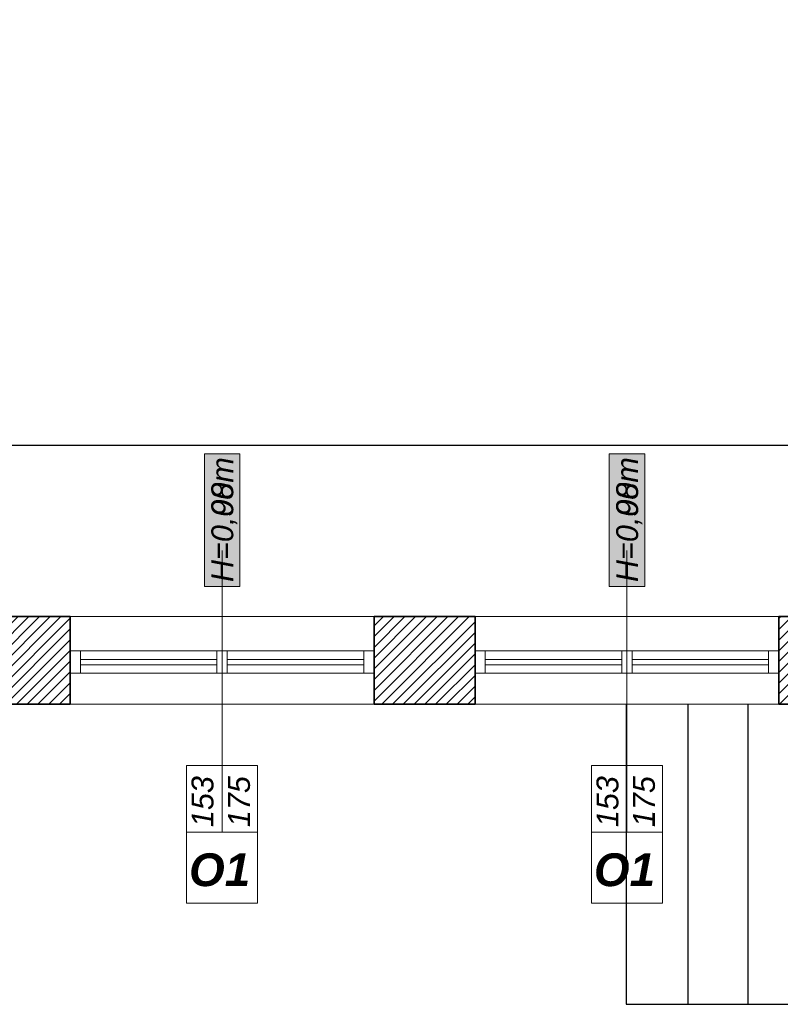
# Model space of a CAD drawing. Header units: millimetres. Extents: x -587 to 33545, y -26688 to 22494.
# Tile 237 of 256: x 14676 to 15051, y 9621 to 10107. Entities that reach past the tile are written whole.
import ezdxf
from ezdxf.lldxf.tags import DXFTag

# ---------------------------------------------------------------- set-up
doc = ezdxf.new("R2010")
doc.units = ezdxf.units.MM
doc.header["$MEASUREMENT"] = 0
for name, color, linetype, lineweight in [('A_istniejące ściany', 7, 'Continuous', 35), ('A_l.przerywana', 250, 'ICAD_ISO03W100', 9), ('A_okna wymieniane', 5, 'Continuous', 15), ('A_opisy', 166, 'Continuous', 15), ('k_wyburzenia widoczne', 252, 'PNEUMATIC2', 30), ('l.wypełnien', 253, 'Continuous', 5), ('Nowe_820-G Rysunki Obrazki_Nr_pióra__1', 7, 'Continuous', 13), ('wymiarowanie', 176, 'Continuous', 9)]:
    doc.layers.add(name, color=color, linetype=linetype, lineweight=lineweight)
doc.styles.add('ARIALL', font='GOTHIC.TTF', dxfattribs={"height": 40})
doc.styles.add('styl2', font='simplex.shx')
tags = doc.linetypes.add('ICAD_ISO03W100', pattern=[30, 12, -18]).pattern_tags.tags
tags[6:7] = [DXFTag(74, 4), DXFTag(75, 0), DXFTag(340, '0'), DXFTag(46, 1.0), DXFTag(50, 0.0), DXFTag(44, 0.0), DXFTag(45, 0.0)]
tags[4:5] = [DXFTag(74, 4), DXFTag(75, 0), DXFTag(340, '0'), DXFTag(46, 1.0), DXFTag(50, 0.0), DXFTag(44, 0.0), DXFTag(45, 0.0)]
doc.linetypes.add('PNEUMATIC2', pattern='A,0.5,-0.25,["//",Standard,S=0.2,R=0,X=-0.1,Y=-0.1],-0.25', length=1)
doc.dimstyles.new('Kopia I_1.100', dxfattribs={"dimtxt": 15, "dimasz": 10, "dimexe": 5, "dimexo": 1, "dimgap": 1.5, "dimtad": 1, "dimdec": 1, "dimrnd": 0.5, "dimtxsty": 'styl2', "dimblk": 'ARCHTICK', "dimcen": 5, "dimadec": 0, "dimazin": 0, "dimtfac": 1, "dimtdec": 1, "dimtmove": 0, "dimatfit": 3, "dimldrblk": 'ARCHTICK', "dimfxl": 10, "dimfxlon": 1, "dimarcsym": 0})

# ---------------------------------------------------------------- blocks, each defined once
blk = doc.blocks.new('_ArchTick')
at = {"color": 0, "linetype": 'ByBlock', "const_width": 0.15}
blk.add_lwpolyline([(-0.5, -0.5), (0.5, 0.5)], dxfattribs=at)
blk = doc.blocks.new('*D4255')
at = {"layer": 'Defpoints', "color": 0}
for p in [(13798.19, 10105.99), (15120.19, 10105.99), (15120.19, 9896.78)]:
    blk.add_point(p, dxfattribs=at)
at = {"layer": 'wymiarowanie', "color": 0, "lineweight": -2}
for p, q in [((13798.19, 9901.78), (13798.19, 9891.78)), ((15120.19, 9901.78), (15120.19, 9891.78)), ((13798.19, 9896.78), (15120.19, 9896.78))]:
    blk.add_line(p, q, dxfattribs=at)
at = {"layer": 'wymiarowanie', "color": 0, "lineweight": -2, "xscale": 10, "yscale": 10, "zscale": 10, "rotation": 180}
blk.add_blockref('_ArchTick', (13798.19, 9896.78), dxfattribs=at)
at = {"layer": 'wymiarowanie', "color": 0, "lineweight": -2, "xscale": 10, "yscale": 10, "zscale": 10}
blk.add_blockref('_ArchTick', (15120.19, 9896.78), dxfattribs=at)
at = {"layer": 'wymiarowanie', "color": 0, "insert": (14459.19, 9906.16), "char_height": 15, "attachment_point": 5, "style": 'styl2'}
blk.add_mtext('1322', dxfattribs=at)

msp = doc.modelspace()

# ---------------------------------------------------------------- hatches: boundary and pattern name
at = {"layer": 'A_opisy', "ltscale": 0.3, "true_color": 0xffffff}
for points in [[(14767.25, 9827.14), (14767.25, 9892.6), (14784.78, 9892.6), (14784.78, 9827.14)], [(14767.25, 9827.14), (14767.25, 9892.6), (14784.78, 9892.6), (14784.78, 9827.14)], [(14767.25, 9827.14), (14767.25, 9892.6), (14784.78, 9892.6), (14784.78, 9827.14)], [(14767.25, 9827.14), (14767.25, 9892.6), (14784.78, 9892.6), (14784.78, 9827.14)], [(14967.07, 9827.14), (14967.07, 9892.6), (14984.6, 9892.6), (14984.6, 9827.14)], [(14967.07, 9827.14), (14967.07, 9892.6), (14984.6, 9892.6), (14984.6, 9827.14)], [(14967.07, 9827.14), (14967.07, 9892.6), (14984.6, 9892.6), (14984.6, 9827.14)], [(14967.07, 9827.14), (14967.07, 9892.6), (14984.6, 9892.6), (14984.6, 9827.14)]]:
    msp.add_hatch(color=7, dxfattribs=at).paths.add_polyline_path(points)
at = {"layer": 'l.wypełnien'}
h = msp.add_hatch(dxfattribs=at)
h.set_pattern_fill('ANSI31', color=256, scale=30, style=0)
h.set_pattern_definition([(45, (4866.0028, 29.4387), (-2.6516504, 2.6516504), [])])
h.paths.add_polyline_path([(13753.19, 10161.03), (13753.19, 9769.02), (13854.77, 9769.02), (13854.77, 9812.2), (13798.19, 9812.2), (13798.19, 10161.03), (13779.44, 10161.03), (13768.43, 10161.03)])
h.paths.add_polyline_path([(15050.83, 9812.2), (15120.19, 9812.2), (15120.19, 9792.2), (15145.59, 9792.2), (15145.59, 9812.2), (15160.77, 9812.2), (15160.77, 9769.02), (15050.83, 9769.02)])
h.paths.add_polyline_path([(14501.2, 9769.02), (14501.2, 9812.2), (14404.82, 9812.2), (14404.82, 9769.02)])
h.paths.add_polyline_path([(14055.01, 9769.02), (14055.01, 9812.2), (14004.77, 9812.2), (14004.77, 9769.02)])
h.paths.add_polyline_path([(14701.02, 9769.02), (14701.02, 9812.2), (14651.2, 9812.2), (14651.2, 9769.02)])
h.paths.add_polyline_path([(14900.83, 9769.02), (14900.83, 9812.2), (14851.02, 9812.2), (14851.02, 9769.02)])
h.paths.add_polyline_path([(14254.82, 9769.02), (14254.82, 9812.2), (14205.01, 9812.2), (14205.01, 9769.02)])
h.paths.add_polyline_path([(15167.6, 9769.02), (15180.77, 9769.02), (15180.77, 9812.2), (15160.77, 9812.2), (15160.77, 9769.02)])
h.paths.add_polyline_path([(15120.19, 9792.2), (15145.59, 9792.2), (15145.59, 9812.2), (15120.19, 9812.2)])

# ---------------------------------------------------------------- linework, layer by layer
at = {"layer": 'A_istniejące ściany', "color": 7}
for points in [[(14701.02, 9812.2), (14651.2, 9812.2)], [(14701.02, 9769.02), (14701.02, 9812.2)], [(14900.83, 9812.2), (14851.02, 9812.2)], [(14851.02, 9812.2), (14851.02, 9769.02)], [(14900.83, 9769.02), (14900.83, 9812.2)], [(15145.59, 9812.2), (15050.83, 9812.2)], [(15050.83, 9812.2), (15050.83, 9769.02)], [(14651.2, 9769.02), (14701.02, 9769.02)], [(14851.02, 9769.02), (14900.83, 9769.02)], [(15050.83, 9769.02), (15168.45, 9769.02)]]:
    msp.add_lwpolyline(points, dxfattribs=at)
at = {"layer": 'A_l.przerywana', "color": 7, "ltscale": 0.3}
msp.add_lwpolyline([(15051.3, 9769.02), (14053.39, 9769.02)], dxfattribs=at)
at = {"layer": 'A_okna wymieniane'}
for points in [[(14706.1, 9795.27), (14701.02, 9795.27)], [(14701.02, 9795.27), (14701.02, 9784.26)], [(14704.9, 9795.27), (14773.48, 9795.27)], [(14706.1, 9784.26), (14706.1, 9795.27)], [(14778.56, 9795.27), (14773.48, 9795.27)], [(14773.48, 9795.27), (14773.48, 9784.26)], [(14778.56, 9784.26), (14778.56, 9795.27)], [(14778.56, 9795.27), (14847.98, 9795.27)], [(14851.02, 9795.27), (14845.94, 9795.27)], [(14845.94, 9795.27), (14845.94, 9784.26)], [(14851.02, 9784.26), (14851.02, 9795.27)], [(14905.91, 9795.27), (14900.83, 9795.27)], [(14900.83, 9795.27), (14900.83, 9784.26)], [(14904.71, 9795.27), (14973.29, 9795.27)], [(14905.91, 9784.26), (14905.91, 9795.27)], [(14978.37, 9795.27), (14973.29, 9795.27)], [(14973.29, 9795.27), (14973.29, 9784.26)], [(14978.37, 9784.26), (14978.37, 9795.27)], [(14978.37, 9795.27), (15047.8, 9795.27)], [(15050.83, 9795.27), (15045.75, 9795.27)], [(15045.75, 9795.27), (15045.75, 9784.26)], [(15050.83, 9784.26), (15050.83, 9795.27)], [(14773.48, 9791.03), (14706.1, 9791.03)], [(14706.1, 9791.03), (14706.1, 9788.49)], [(14706.1, 9788.49), (14773.48, 9788.49)], [(14773.48, 9788.49), (14773.48, 9791.03)], [(14845.94, 9791.03), (14778.56, 9791.03)], [(14778.56, 9791.03), (14778.56, 9788.49)], [(14778.56, 9788.49), (14845.94, 9788.49)], [(14845.94, 9788.49), (14845.94, 9791.03)], [(14973.29, 9791.03), (14905.91, 9791.03)], [(14905.91, 9791.03), (14905.91, 9788.49)], [(14905.91, 9788.49), (14973.29, 9788.49)], [(14973.29, 9788.49), (14973.29, 9791.03)], [(15045.75, 9791.03), (14978.37, 9791.03)], [(14978.37, 9791.03), (14978.37, 9788.49)], [(14978.37, 9788.49), (15045.75, 9788.49)], [(15045.75, 9788.49), (15045.75, 9791.03)], [(14701.02, 9784.26), (14706.1, 9784.26)], [(14773.48, 9784.26), (14704.9, 9784.26)], [(14773.48, 9784.26), (14778.56, 9784.26)], [(14847.98, 9784.26), (14778.56, 9784.26)], [(14845.94, 9784.26), (14851.02, 9784.26)], [(14900.83, 9784.26), (14905.91, 9784.26)], [(14973.29, 9784.26), (14904.71, 9784.26)], [(14973.29, 9784.26), (14978.37, 9784.26)], [(15047.8, 9784.26), (14978.37, 9784.26)], [(15045.75, 9784.26), (15050.83, 9784.26)]]:
    msp.add_lwpolyline(points, dxfattribs=at)
at = {"layer": 'A_opisy'}
for p, q in [((14776.02, 9711.35), (14776.02, 9844.82)), ((14975.83, 9711.35), (14975.83, 9844.82))]:
    msp.add_line(p, q, dxfattribs=at)
at = {"layer": 'A_opisy', "ltscale": 0.3}
for points in [[(14767.25, 9827.14), (14767.25, 9892.6), (14784.78, 9892.6), (14784.78, 9827.14)], [(14767.25, 9827.14), (14767.25, 9892.6), (14784.78, 9892.6), (14784.78, 9827.14)], [(14767.25, 9827.14), (14767.25, 9892.6), (14784.78, 9892.6), (14784.78, 9827.14)], [(14767.25, 9827.14), (14767.25, 9892.6), (14784.78, 9892.6), (14784.78, 9827.14)], [(14967.07, 9827.14), (14967.07, 9892.6), (14984.6, 9892.6), (14984.6, 9827.14)], [(14967.07, 9827.14), (14967.07, 9892.6), (14984.6, 9892.6), (14984.6, 9827.14)], [(14967.07, 9827.14), (14967.07, 9892.6), (14984.6, 9892.6), (14984.6, 9827.14)], [(14967.07, 9827.14), (14967.07, 9892.6), (14984.6, 9892.6), (14984.6, 9827.14)], [(14758.49, 9705.87), (14758.49, 9738.74), (14776.02, 9738.74), (14776.02, 9705.87)], [(14776.02, 9705.87), (14776.02, 9738.74), (14793.55, 9738.74), (14793.55, 9705.87)], [(14958.3, 9705.87), (14958.3, 9738.74), (14975.83, 9738.74), (14975.83, 9705.87)], [(14975.83, 9705.87), (14975.83, 9738.74), (14993.36, 9738.74), (14993.36, 9705.87)], [(14793.55, 9670.81), (14793.55, 9705.87), (14758.49, 9705.87), (14758.49, 9670.81)], [(14993.36, 9670.81), (14993.36, 9705.87), (14958.3, 9705.87), (14958.3, 9670.81)]]:
    msp.add_lwpolyline(points, close=True, dxfattribs=at)
at = {"layer": 'k_wyburzenia widoczne', "color": 1, "ltscale": 20}
for points in [[(14975.41, 9769.02), (14975.41, 9620.85)], [(15005.89, 9769.02), (15005.89, 9620.85)], [(15035.52, 9769.02), (15035.52, 9620.85)], [(14975.41, 9620.85), (15580.77, 9620.85)]]:
    msp.add_lwpolyline(points, dxfattribs=at)
at = {"layer": 'k_wyburzenia widoczne', "color": 1, "linetype": 'Continuous', "lineweight": 13}
for points in [[(14975.41, 9647.1), (14975.41, 9620.85)], [(15005.89, 9647.1), (15005.89, 9620.85)], [(15035.52, 9649.64), (15035.52, 9625.93)], [(15005.89, 9621.7), (15005.89, 9625.93)], [(15005.89, 9621.7), (15005.89, 9625.09)], [(15005.89, 9621.7), (15005.89, 9625.09)], [(15005.89, 9621.7), (15005.89, 9625.09)], [(15005.89, 9621.7), (15005.89, 9625.09)]]:
    msp.add_lwpolyline(points, dxfattribs=at)
at = {"layer": 'Nowe_820-G Rysunki Obrazki_Nr_pióra__1', "color": 7, "linetype": 'Continuous', "lineweight": 13}
for points in [[(14699.39, 9812.2), (14852.64, 9812.2)], [(14899.21, 9812.2), (15052.45, 9812.2)], [(14975.41, 9769.02), (14975.41, 9742.77)]]:
    msp.add_lwpolyline(points, dxfattribs=at)

# ---------------------------------------------------------------- texts
at = {"layer": 'A_opisy', "ltscale": 0.3, "char_height": 10.8, "width": 109.7533, "attachment_point": 1, "rotation": 90, "style": 'ARIALL'}
for s, insert in [('{\\fArial|b0|i1|c238|p34;H=0,00m}', (14770.71, 9829.26)), ('{\\fArial|b0|i1|c238|p34;H=0,98m}', (14770.71, 9829.26)), ('{\\fArial|b0|i1|c238|p34;H=0,00m}', (14970.52, 9829.26)), ('{\\fArial|b0|i1|c238|p34;H=0,98m}', (14970.52, 9829.26)), ('\\pxqc;{\\fArial|b0|i1|c238|p34;153\\P175}', (14760.93, 9666.01)), ('\\pxqc;{\\fArial|b0|i1|c238|p34;153\\P175}', (14960.79, 9666.01))]:
    msp.add_mtext(s, dxfattribs=dict(at, insert=insert))
at = {"layer": 'A_opisy', "ltscale": 0.3, "char_height": 16.2, "width": 109.7533, "attachment_point": 9, "style": 'ARIALL'}
for insert in [(14789.88, 9678.95), (14989.7, 9678.95)]:
    msp.add_mtext('{\\fArial|b1|i1|c238|p34;O1}', dxfattribs=dict(at, insert=insert))

# ---------------------------------------------------------------- dimensions: what is measured, and where the dimension line sits
at = {"layer": 'wymiarowanie'}
dim = msp.add_linear_dim(base=(15120.19, 9896.78), p1=(13798.19, 10105.99), p2=(15120.19, 10105.99), dimstyle='Kopia I_1.100', override={"dimtmove": 1, "dimfxl": 5}, dxfattribs=at)
dim.commit()
dim.dimension.update_dxf_attribs({"geometry": '*D4255', "text_midpoint": (14459.19, 9906.16)})

doc.saveas('drawing.dxf')
